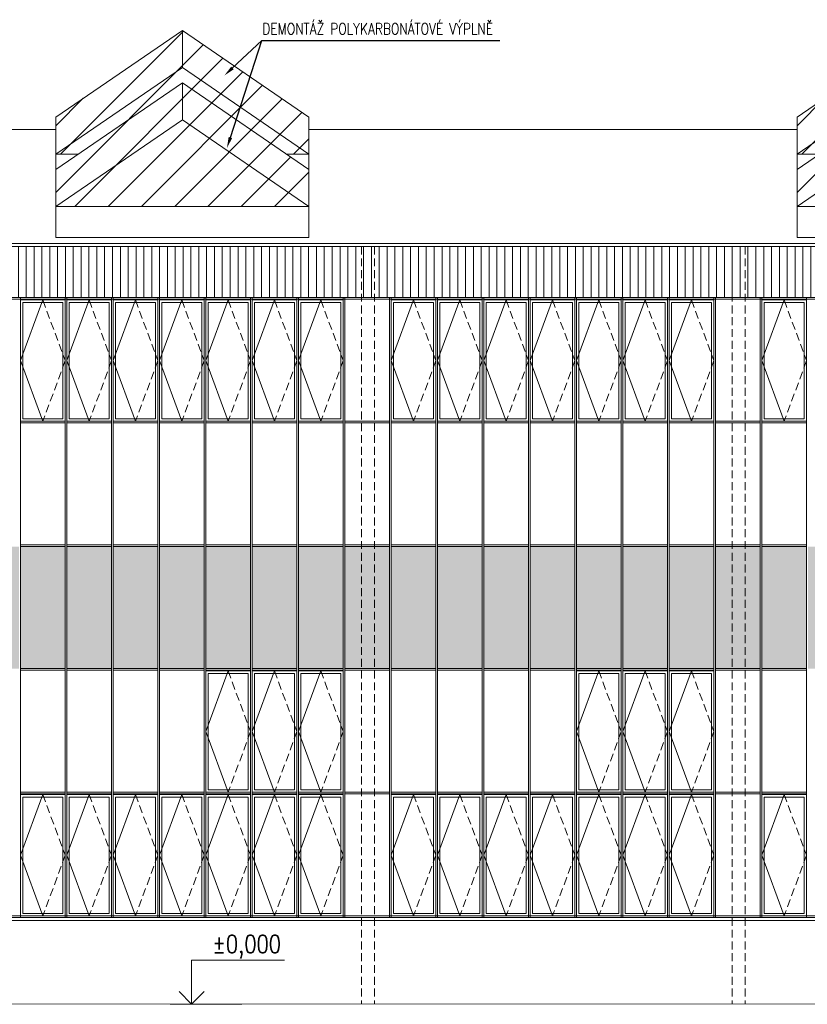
# Model space of a CAD drawing. Header units: millimetres. Extents: x -485339 to 350584, y -2181201 to -313328.
# Tile 100 of 115: x -121517 to -108767, y -547485 to -531559. Entities that reach past the tile are written whole.
import ezdxf
from ezdxf import colors
from ezdxf.entities.mleader import LeaderData, LeaderLine
from ezdxf.enums import TextEntityAlignment as Align
from ezdxf.math import Vec2, Vec3

# ---------------------------------------------------------------- set-up
doc = ezdxf.new("R2010")
doc.units = ezdxf.units.MM
doc.header["$LTSCALE"] = 10
doc.linetypes.add('DASHED', pattern=[19.05, 12.7, -6.35])
doc.linetypes.add('ČÁRKOVANÁ', pattern=[19.05, 12.7, -6.35])
for name, color, linetype, lineweight, true_color in [('BOUR_OBV.PLÁŠT', 7, 'Continuous', 18, 0x4ccd32), ('BOUR_OKNA', 7, 'Continuous', 18, 0x4ccd32), ('BOUR_ŠRAFY', 7, 'Continuous', 18, 0x4ccd32), ('BOURÁNÍ_POPIS', 7, 'Continuous', 18, 0x4ccd32)]:
    doc.layers.add(name, color=color, linetype=linetype, lineweight=lineweight, true_color=true_color)
for name, color, linetype, lineweight in [('St_kóty_výškové', 132, 'Continuous', 18), ('St_otvory_okna', 40, 'Continuous', 18), ('St_sloupy_opláštění_pohled', 25, 'ČÁRKOVANÁ', 18), ('St_čáry_obrys', 5, 'Continuous', 35), ('St_čáry_plné', 250, 'Continuous', 18), ('St_šrafy', 250, 'Continuous', 18)]:
    doc.layers.add(name, color=color, linetype=linetype, lineweight=lineweight)
doc.styles.add('ROMANS', font='romans.shx', dxfattribs={"width": 0.8})
doc.styles.get("Standard").update_dxf_attribs({"font": 'simplex.shx', "width": 0.8})

# ---------------------------------------------------------------- blocks, each defined once
blk = doc.blocks.new('*U109')
at = {"layer": 'St_sloupy_opláštění_pohled'}
for points in [[(-105, 6125), (-105, -6125)], [(105, 6125), (105, -6125)]]:
    blk.add_lwpolyline(points, dxfattribs=at)
blk = doc.blocks.new('*U110')
at = {"layer": 'St_šrafy'}
for p in [(-42000, 0), (-36000, 0)]:
    blk.add_blockref('*U109', p, dxfattribs=at)
blk = doc.blocks.new('*U161')
at = {"layer": 'St_čáry_plné'}
for points in [[(2050, 273), (0, 1674), (-2050, 273)], [(0, 1073), (0, 1674)], [(2050, -328), (0, 1073), (-2050, -328)], [(2050, -573), (0, 828), (-2050, -573)], [(0, 227), (0, 828)], [(-2050, -1674), (-2050, 273)], [(2050, -1174), (0, 227), (-2050, -1174)], [(2050, -1674), (2050, 273)], [(-2050, -328), (-1691, -328)], [(2050, -328), (1691, -328)], [(-2050, -1174), (2050, -1174)], [(-2050, -1674), (2050, -1674)]]:
    blk.add_lwpolyline(points, dxfattribs=at)
blk = doc.blocks.new('*U162')
at = {"layer": 'St_čáry_plné'}
for p in [(12000, 0), (24000, 0)]:
    blk.add_blockref('*U161', p, dxfattribs=at)
blk = doc.blocks.new('*U142')
at = {"color": 0, "linetype": 'ByBlock', "lineweight": -2}
blk.add_line((3, 0), (-7, 0), dxfattribs=at)
for points in [[(0, 0), (0, 6.12), (0, 6.12), (-13, 6.12)], [(1.75, 1.75), (0, 0), (-1.75, 1.75)]]:
    blk.add_lwpolyline(points, dxfattribs=at)
at = {"color": 0, "linetype": 'ByBlock', "lineweight": -2, "style": 'ROMANS', "width": 0.8}
blk.add_attdef('VYSKA', text='', height=2.5, dxfattribs=at).set_placement((-3.45, 9.62), align=Align.TOP_RIGHT)
blk.add_attdef('POPIS_001', text='', height=2.5, dxfattribs=at).set_placement((-12.5, 5.12), align=Align.TOP_LEFT)
blk = doc.blocks.new('G$CE9516F89')
at = {"layer": 'St_otvory_okna', "color": 0}
for points in [[(0, 0), (725, 0), (725, 1962.5), (0, 1962.5)], [(40, 40), (685, 40), (685, 1922.5), (40, 1922.5)]]:
    blk.add_lwpolyline(points, close=True, dxfattribs=at)
blk.add_lwpolyline([(362.5, 1962.5), (0, 981.25), (362.5, 0)], dxfattribs=at)
at = {"layer": 'St_otvory_okna', "color": 0, "linetype": 'ČÁRKOVANÁ'}
blk.add_lwpolyline([(362.5, 1962.5), (725, 981.25), (362.5, 0)], dxfattribs=at)

msp = doc.modelspace()

# ---------------------------------------------------------------- hatches: boundary and pattern name
at = {"layer": 'BOUR_ŠRAFY', "linetype": 'DASHED'}
h = msp.add_hatch(dxfattribs=at)
h.set_pattern_fill('ANSI31', color=256, scale=120)
h.set_pattern_definition([(45, (12000, 0), (-269.40768, 269.40768), [])])
h.paths.add_polyline_path([(-120934.2, -534580.9), (-116834.2, -534580.9), (-116834.2, -533979.8), (-117192.9, -533734.7), (-116834.2, -533734.7), (-116834.2, -533133.5), (-118884.2, -531733.1), (-120934.2, -533133.5), (-120934.2, -533734.7), (-120575.4, -533734.7), (-120934.2, -533979.8)])
h = msp.add_hatch(dxfattribs=at)
h.set_pattern_fill('ANSI31', color=256, scale=120)
h.set_pattern_definition([(45, (24000, 0), (-269.40768, 269.40768), [])])
h.paths.add_polyline_path([(-108934.2, -534580.9), (-104834.2, -534580.9), (-104834.2, -533979.8), (-105192.9, -533734.7), (-104834.2, -533734.7), (-104834.2, -533133.5), (-106884.2, -531733.1), (-108934.2, -533133.5), (-108934.2, -533734.7), (-108575.4, -533734.7), (-108934.2, -533979.8)])
at = {"layer": 'BOUR_ŠRAFY'}
h = msp.add_hatch(dxfattribs=at)
h.set_pattern_fill('ANSI31', color=256, scale=40, angle=45)
h.set_pattern_definition([(90, (0, 160416.98), (-127, 8e-15), [])])
h.paths.add_polyline_path([(-105754.9, -536055.2), (-105029.9, -536055.2), (-105004.9, -536055.2), (-104279.9, -536055.2), (-104254.9, -536055.2), (-103529.9, -536055.2), (-103504.9, -536055.2), (-102779.9, -536055.2), (-102754.9, -536055.2), (-102029.9, -536055.2), (-102004.9, -536055.2), (-101279.9, -536055.2), (-101254.9, -536055.2), (-100529.9, -536055.2), (-100504.9, -536055.2), (-99779.9, -536055.2), (-99754.9, -536055.2), (-99029.9, -536055.2), (-99004.9, -536055.2), (-98279.9, -536055.2), (-98254.9, -536055.2), (-97529.9, -536055.2), (-97504.9, -536055.2), (-96779.9, -536055.2), (-96754.9, -536055.2), (-96029.9, -536055.2), (-96004.9, -536055.2), (-95279.9, -536055.2), (-95254.9, -536055.2), (-94529.9, -536055.2), (-94504.9, -536055.2), (-93779.9, -536055.2), (-93754.9, -536055.2), (-93029.9, -536055.2), (-93004.9, -536055.2), (-92279.9, -536055.2), (-92254.9, -536055.2), (-91529.9, -536055.2), (-91504.9, -536055.2), (-90779.9, -536055.2), (-90754.9, -536055.2), (-90029.9, -536055.2), (-90004.9, -536055.2), (-89279.9, -536055.2), (-89254.9, -536055.2), (-88529.9, -536055.2), (-88504.9, -536055.2), (-87779.9, -536055.2), (-87754.9, -536055.2), (-87029.9, -536055.2), (-87004.9, -536055.2), (-86279.9, -536055.2), (-86254.9, -536055.2), (-85529.9, -536055.2), (-85504.9, -536055.2), (-84779.9, -536055.2), (-84754.9, -536055.2), (-84029.9, -536055.2), (-84004.9, -536055.2), (-83279.9, -536055.2), (-83254.9, -536055.2), (-82529.9, -536055.2), (-82504.9, -536055.2), (-81779.9, -536055.2), (-81754.9, -536055.2), (-81029.9, -536055.2), (-81004.9, -536055.2), (-80279.9, -536055.2), (-80254.9, -536055.2), (-79529.9, -536055.2), (-79504.9, -536055.2), (-78779.9, -536055.2), (-78754.9, -536055.2), (-78029.9, -536055.2), (-78004.9, -536055.2), (-77279.9, -536055.2), (-77254.9, -536055.2), (-76529.9, -536055.2), (-76504.9, -536055.2), (-75779.9, -536055.2), (-75754.9, -536055.2), (-75029.9, -536055.2), (-75004.9, -536055.2), (-74279.9, -536055.2), (-74254.9, -536055.2), (-73529.9, -536055.2), (-73504.9, -536055.2), (-72779.9, -536055.2), (-72754.9, -536055.2), (-72029.9, -536055.2), (-72004.9, -536055.2), (-71279.9, -536055.2), (-71254.9, -536055.2), (-70529.9, -536055.2), (-70504.9, -536055.2), (-70504.9, -535230.1), (-140279.9, -535230.1), (-140279.9, -536055.2), (-140254.9, -536055.2), (-139529.9, -536055.2), (-139504.9, -536055.2), (-138779.9, -536055.2), (-138754.9, -536055.2), (-138029.9, -536055.2), (-138004.9, -536055.2), (-137279.9, -536055.2), (-137254.9, -536055.2), (-136529.9, -536055.2), (-136504.9, -536055.2), (-135779.9, -536055.2), (-135754.9, -536055.2), (-135029.9, -536055.2), (-135004.9, -536055.2), (-134279.9, -536055.2), (-134254.9, -536055.2), (-133529.9, -536055.2), (-133504.9, -536055.2), (-132779.9, -536055.2), (-132754.9, -536055.2), (-132029.9, -536055.2), (-132004.9, -536055.2), (-131279.9, -536055.2), (-131254.9, -536055.2), (-130529.9, -536055.2), (-130504.9, -536055.2), (-129779.9, -536055.2), (-129754.9, -536055.2), (-129029.9, -536055.2), (-129004.9, -536055.2), (-128279.9, -536055.2), (-128254.9, -536055.2), (-127529.9, -536055.2), (-127504.9, -536055.2), (-126779.9, -536055.2), (-126754.9, -536055.2), (-126029.9, -536055.2), (-126004.9, -536055.2), (-125279.9, -536055.2), (-125254.9, -536055.2), (-124529.9, -536055.2), (-124504.9, -536055.2), (-123779.9, -536055.2), (-123754.9, -536055.2), (-123029.9, -536055.2), (-123004.9, -536055.2), (-122279.9, -536055.2), (-122254.9, -536055.2), (-121529.9, -536055.2), (-121504.9, -536055.2), (-120779.9, -536055.2), (-120754.9, -536055.2), (-120029.9, -536055.2), (-120004.9, -536055.2), (-119279.9, -536055.2), (-119254.9, -536055.2), (-118529.9, -536055.2), (-118504.9, -536055.2), (-117779.9, -536055.2), (-117754.9, -536055.2), (-117029.9, -536055.2), (-117004.9, -536055.2), (-116279.9, -536055.2), (-116254.9, -536055.2), (-115529.9, -536055.2), (-115504.9, -536055.2), (-114779.9, -536055.2), (-114754.9, -536055.2), (-114029.9, -536055.2), (-114004.9, -536055.2), (-113279.9, -536055.2), (-113254.9, -536055.2), (-112529.9, -536055.2), (-112504.9, -536055.2), (-111779.9, -536055.2), (-111754.9, -536055.2), (-111029.9, -536055.2), (-111004.9, -536055.2), (-110279.9, -536055.2), (-110254.9, -536055.2), (-109529.9, -536055.2), (-109504.9, -536055.2), (-108779.9, -536055.2), (-108754.9, -536055.2), (-108029.9, -536055.2), (-108004.9, -536055.2), (-107279.9, -536055.2), (-107254.9, -536055.2), (-106529.9, -536055.2), (-106504.9, -536055.2), (-105779.9, -536055.2)])
at = {"layer": 'St_otvory_okna'}
h = msp.add_hatch(color=254, dxfattribs=at)
h.dxf.hatch_style = 1
h.paths.add_polyline_path([(-139504.9, -542055.2), (-138779.9, -542055.2), (-138779.9, -540080.2), (-139504.9, -540080.2)])
h.paths.add_polyline_path([(-138029.9, -540080.2), (-138754.9, -540080.2), (-138754.9, -542055.2), (-138029.9, -542055.2)])
h.paths.add_polyline_path([(-137279.9, -540080.2), (-138004.9, -540080.2), (-138004.9, -542055.2), (-137279.9, -542055.2)])
h.paths.add_polyline_path([(-136529.9, -540080.2), (-137254.9, -540080.2), (-137254.9, -542055.2), (-136529.9, -542055.2)])
h.paths.add_polyline_path([(-136504.9, -542055.2), (-135779.9, -542055.2), (-135779.9, -540080.2), (-136504.9, -540080.2)])
h.paths.add_polyline_path([(-135754.9, -542055.2), (-135029.9, -542055.2), (-135029.9, -540080.2), (-135754.9, -540080.2)])
h.paths.add_polyline_path([(-135004.9, -542055.2), (-134279.9, -542055.2), (-134279.9, -540080.2), (-135004.9, -540080.2)])
h.paths.add_polyline_path([(-134254.9, -542055.2), (-133529.9, -542055.2), (-133529.9, -540080.2), (-134254.9, -540080.2)])
h.paths.add_polyline_path([(-132779.9, -540080.2), (-133504.9, -540080.2), (-133504.9, -542055.2), (-132779.9, -542055.2)])
h.paths.add_polyline_path([(-132754.9, -542055.2), (-132029.9, -542055.2), (-132029.9, -540080.2), (-132754.9, -540080.2)])
h.paths.add_polyline_path([(-132004.9, -542055.2), (-131279.9, -542055.2), (-131279.9, -540080.2), (-132004.9, -540080.2)])
h.paths.add_polyline_path([(-131254.9, -542055.2), (-130529.9, -542055.2), (-130529.9, -540080.2), (-131254.9, -540080.2)])
h.paths.add_polyline_path([(-130504.9, -542055.2), (-129779.9, -542055.2), (-129779.9, -540080.2), (-130504.9, -540080.2)])
h.paths.add_polyline_path([(-129754.9, -542055.2), (-129029.9, -542055.2), (-129029.9, -540080.2), (-129754.9, -540080.2)])
h.paths.add_polyline_path([(-129004.9, -542055.2), (-128279.9, -542055.2), (-128279.9, -540080.2), (-129004.9, -540080.2)])
h.paths.add_polyline_path([(-128254.9, -542055.2), (-127529.9, -542055.2), (-127529.9, -540080.2), (-128254.9, -540080.2)])
h.paths.add_polyline_path([(-127504.9, -542055.2), (-126779.9, -542055.2), (-126779.9, -540080.2), (-127504.9, -540080.2)])
h.paths.add_polyline_path([(-126754.9, -542055.2), (-126029.9, -542055.2), (-126029.9, -540080.2), (-126754.9, -540080.2)])
h.paths.add_polyline_path([(-126004.9, -542055.2), (-125279.9, -542055.2), (-125279.9, -540080.2), (-126004.9, -540080.2)])
h.paths.add_polyline_path([(-125254.9, -542055.2), (-124529.9, -542055.2), (-124529.9, -540080.2), (-125254.9, -540080.2)])
h.paths.add_polyline_path([(-124504.9, -542055.2), (-123779.9, -542055.2), (-123779.9, -540080.2), (-124504.9, -540080.2)])
h.paths.add_polyline_path([(-123754.9, -542055.2), (-123029.9, -542055.2), (-123029.9, -540080.2), (-123754.9, -540080.2)])
h.paths.add_polyline_path([(-123004.9, -542055.2), (-122279.9, -542055.2), (-122279.9, -540080.2), (-123004.9, -540080.2)])
h.paths.add_polyline_path([(-122254.9, -542055.2), (-121529.9, -542055.2), (-121529.9, -540080.2), (-122254.9, -540080.2)])
h.paths.add_polyline_path([(-121504.9, -542055.2), (-120779.9, -542055.2), (-120779.9, -540080.2), (-121504.9, -540080.2)])
h.paths.add_polyline_path([(-120754.9, -542055.2), (-120029.9, -542055.2), (-120029.9, -540080.2), (-120754.9, -540080.2)])
h.paths.add_polyline_path([(-120004.9, -542055.2), (-119279.9, -542055.2), (-119279.9, -540080.2), (-120004.9, -540080.2)])
h.paths.add_polyline_path([(-119254.9, -542055.2), (-118529.9, -542055.2), (-118529.9, -540080.2), (-119254.9, -540080.2)])
h.paths.add_polyline_path([(-118504.9, -542055.2), (-117779.9, -542055.2), (-117779.9, -540080.2), (-118504.9, -540080.2)])
h.paths.add_polyline_path([(-117754.9, -542055.2), (-117029.9, -542055.2), (-117029.9, -540080.2), (-117754.9, -540080.2)])
h.paths.add_polyline_path([(-116254.9, -542055.2), (-115529.9, -542055.2), (-115529.9, -540080.2), (-116254.9, -540080.2)])
h.paths.add_polyline_path([(-117004.9, -542055.2), (-116279.9, -542055.2), (-116279.9, -540080.2), (-117004.9, -540080.2)])
h.paths.add_polyline_path([(-115504.9, -542055.2), (-114779.9, -542055.2), (-114779.9, -540080.2), (-115504.9, -540080.2)])
h.paths.add_polyline_path([(-114754.9, -542055.2), (-114029.9, -542055.2), (-114029.9, -540080.2), (-114754.9, -540080.2)])
h.paths.add_polyline_path([(-114004.9, -542055.2), (-113279.9, -542055.2), (-113279.9, -540080.2), (-114004.9, -540080.2)])
h.paths.add_polyline_path([(-113254.9, -542055.2), (-112529.9, -542055.2), (-112529.9, -540080.2), (-113254.9, -540080.2)])
h.paths.add_polyline_path([(-112504.9, -542055.2), (-111779.9, -542055.2), (-111779.9, -540080.2), (-112504.9, -540080.2)])
h.paths.add_polyline_path([(-111754.9, -542055.2), (-111029.9, -542055.2), (-111029.9, -540080.2), (-111754.9, -540080.2)])
h.paths.add_polyline_path([(-111004.9, -542055.2), (-110279.9, -542055.2), (-110279.9, -540080.2), (-111004.9, -540080.2)])
h.paths.add_polyline_path([(-110254.9, -542055.2), (-109529.9, -542055.2), (-109529.9, -540080.2), (-110254.9, -540080.2)])
h.paths.add_polyline_path([(-109504.9, -542055.2), (-108779.9, -542055.2), (-108779.9, -540080.2), (-109504.9, -540080.2)])
h.paths.add_polyline_path([(-108754.9, -542055.2), (-108029.9, -542055.2), (-108029.9, -540080.2), (-108754.9, -540080.2)])
h.paths.add_polyline_path([(-108004.9, -542055.2), (-107279.9, -542055.2), (-107279.9, -540080.2), (-108004.9, -540080.2)])
h.paths.add_polyline_path([(-107254.9, -542055.2), (-106529.9, -542055.2), (-106529.9, -540080.2), (-107254.9, -540080.2)])
h.paths.add_polyline_path([(-106504.9, -542055.2), (-105779.9, -542055.2), (-105779.9, -540080.2), (-106504.9, -540080.2)])
h.paths.add_polyline_path([(-105754.9, -542055.2), (-105029.9, -542055.2), (-105029.9, -540080.2), (-105754.9, -540080.2)])
h.paths.add_polyline_path([(-105004.9, -542055.2), (-104279.9, -542055.2), (-104279.9, -540080.2), (-105004.9, -540080.2)])
h.paths.add_polyline_path([(-104254.9, -542055.2), (-103529.9, -542055.2), (-103529.9, -540080.2), (-104254.9, -540080.2)])
h.paths.add_polyline_path([(-103504.9, -542055.2), (-102779.9, -542055.2), (-102779.9, -540080.2), (-103504.9, -540080.2)])
h.paths.add_polyline_path([(-102754.9, -542055.2), (-102029.9, -542055.2), (-102029.9, -540080.2), (-102754.9, -540080.2)])
h.paths.add_polyline_path([(-102004.9, -542055.2), (-101279.9, -542055.2), (-101279.9, -540080.2), (-102004.9, -540080.2)])
h.paths.add_polyline_path([(-101254.9, -542055.2), (-100529.9, -542055.2), (-100529.9, -540080.2), (-101254.9, -540080.2)])
h.paths.add_polyline_path([(-100504.9, -542055.2), (-99779.9, -542055.2), (-99779.9, -540080.2), (-100504.9, -540080.2)])
h.paths.add_polyline_path([(-99754.9, -542055.2), (-99029.9, -542055.2), (-99029.9, -540080.2), (-99754.9, -540080.2)])
h.paths.add_polyline_path([(-99004.9, -542055.2), (-98279.9, -542055.2), (-98279.9, -540080.2), (-99004.9, -540080.2)])
h.paths.add_polyline_path([(-98254.9, -542055.2), (-97529.9, -542055.2), (-97529.9, -540080.2), (-98254.9, -540080.2)])
h.paths.add_polyline_path([(-97504.9, -542055.2), (-96779.9, -542055.2), (-96779.9, -540080.2), (-97504.9, -540080.2)])
h.paths.add_polyline_path([(-96754.9, -542055.2), (-96029.9, -542055.2), (-96029.9, -540080.2), (-96754.9, -540080.2)])
h.paths.add_polyline_path([(-96004.9, -542055.2), (-95279.9, -542055.2), (-95279.9, -540080.2), (-96004.9, -540080.2)])
h.paths.add_polyline_path([(-95254.9, -542055.2), (-94529.9, -542055.2), (-94529.9, -540080.2), (-95254.9, -540080.2)])
h.paths.add_polyline_path([(-94504.9, -542055.2), (-93779.9, -542055.2), (-93779.9, -540080.2), (-94504.9, -540080.2)])
h.paths.add_polyline_path([(-93754.9, -542055.2), (-93029.9, -542055.2), (-93029.9, -540080.2), (-93754.9, -540080.2)])
h.paths.add_polyline_path([(-93004.9, -542055.2), (-92279.9, -542055.2), (-92279.9, -540080.2), (-93004.9, -540080.2)])
h.paths.add_polyline_path([(-92254.9, -542055.2), (-91529.9, -542055.2), (-91529.9, -540080.2), (-92254.9, -540080.2)])
h.paths.add_polyline_path([(-91504.9, -542055.2), (-90779.9, -542055.2), (-90779.9, -540080.2), (-91504.9, -540080.2)])
h.paths.add_polyline_path([(-90754.9, -542055.2), (-90029.9, -542055.2), (-90029.9, -540080.2), (-90754.9, -540080.2)])
h.paths.add_polyline_path([(-90004.9, -542055.2), (-89279.9, -542055.2), (-89279.9, -540080.2), (-90004.9, -540080.2)])
h.paths.add_polyline_path([(-89254.9, -542055.2), (-88529.9, -542055.2), (-88529.9, -540080.2), (-89254.9, -540080.2)])
h.paths.add_polyline_path([(-88504.9, -542055.2), (-87779.9, -542055.2), (-87779.9, -540080.2), (-88504.9, -540080.2)])
h.paths.add_polyline_path([(-87754.9, -542055.2), (-87029.9, -542055.2), (-87029.9, -540080.2), (-87754.9, -540080.2)])
h.paths.add_polyline_path([(-87004.9, -542055.2), (-86279.9, -542055.2), (-86279.9, -540080.2), (-87004.9, -540080.2)])
h.paths.add_polyline_path([(-86254.9, -542055.2), (-85529.9, -542055.2), (-85529.9, -540080.2), (-86254.9, -540080.2)])
h.paths.add_polyline_path([(-85504.9, -542055.2), (-84779.9, -542055.2), (-84779.9, -540080.2), (-85504.9, -540080.2)])
h.paths.add_polyline_path([(-84754.9, -542055.2), (-84029.9, -542055.2), (-84029.9, -540080.2), (-84754.9, -540080.2)])
h.paths.add_polyline_path([(-84004.9, -542055.2), (-83279.9, -542055.2), (-83279.9, -540080.2), (-84004.9, -540080.2)])
h.paths.add_polyline_path([(-83254.9, -542055.2), (-82529.9, -542055.2), (-82529.9, -540080.2), (-83254.9, -540080.2)])
h.paths.add_polyline_path([(-82504.9, -542055.2), (-81779.9, -542055.2), (-81779.9, -540080.2), (-82504.9, -540080.2)])
h.paths.add_polyline_path([(-81754.9, -542055.2), (-81029.9, -542055.2), (-81029.9, -540080.2), (-81754.9, -540080.2)])
h.paths.add_polyline_path([(-81004.9, -542055.2), (-80279.9, -542055.2), (-80279.9, -540080.2), (-81004.9, -540080.2)])
h.paths.add_polyline_path([(-80254.9, -542055.2), (-79529.9, -542055.2), (-79529.9, -540080.2), (-80254.9, -540080.2)])
h.paths.add_polyline_path([(-79504.9, -542055.2), (-78779.9, -542055.2), (-78779.9, -540080.2), (-79504.9, -540080.2)])
h.paths.add_polyline_path([(-78754.9, -542055.2), (-78029.9, -542055.2), (-78029.9, -540080.2), (-78754.9, -540080.2)])
h.paths.add_polyline_path([(-78004.9, -542055.2), (-77279.9, -542055.2), (-77279.9, -540080.2), (-78004.9, -540080.2)])
h.paths.add_polyline_path([(-77254.9, -542055.2), (-76529.9, -542055.2), (-76529.9, -540080.2), (-77254.9, -540080.2)])
h.paths.add_polyline_path([(-76504.9, -542055.2), (-75779.9, -542055.2), (-75779.9, -540080.2), (-76504.9, -540080.2)])
h.paths.add_polyline_path([(-75754.9, -542055.2), (-75029.9, -542055.2), (-75029.9, -540080.2), (-75754.9, -540080.2)])
h.paths.add_polyline_path([(-75004.9, -542055.2), (-74279.9, -542055.2), (-74279.9, -540080.2), (-75004.9, -540080.2)])
h.paths.add_polyline_path([(-74254.9, -542055.2), (-73529.9, -542055.2), (-73529.9, -540080.2), (-74254.9, -540080.2)])
h.paths.add_polyline_path([(-72779.9, -540080.2), (-73504.9, -540080.2), (-73504.9, -542055.2), (-72779.9, -542055.2)])
h.paths.add_polyline_path([(-72029.9, -540080.2), (-72754.9, -540080.2), (-72754.9, -542055.2), (-72029.9, -542055.2)])
h.paths.add_polyline_path([(-71279.9, -540080.2), (-72004.9, -540080.2), (-72004.9, -542055.2), (-71279.9, -542055.2)])
h.paths.add_polyline_path([(-70529.9, -540080.2), (-71254.9, -540080.2), (-71254.9, -542055.2), (-70529.9, -542055.2)])

# ---------------------------------------------------------------- linework, layer by layer
at = {"layer": 'BOUR_OBV.PLÁŠT'}
for p, q in [((-140279.9, -536055.2), (-70504.9, -536055.2)), ((-140254.9, -536080.2), (-70529.9, -536080.2)), ((-121504.9, -540080.2), (-121504.9, -542055.2)), ((-120779.9, -540080.2), (-121504.9, -540080.2)), ((-120779.9, -542055.2), (-120779.9, -540080.2)), ((-120754.9, -540080.2), (-120754.9, -542055.2)), ((-120029.9, -540080.2), (-120754.9, -540080.2)), ((-120029.9, -542055.2), (-120029.9, -540080.2)), ((-120004.9, -540080.2), (-120004.9, -542055.2)), ((-119279.9, -540080.2), (-120004.9, -540080.2)), ((-119279.9, -542055.2), (-119279.9, -540080.2)), ((-119254.9, -540080.2), (-119254.9, -542055.2)), ((-118529.9, -540080.2), (-119254.9, -540080.2)), ((-118529.9, -542055.2), (-118529.9, -540080.2)), ((-118504.9, -540080.2), (-118504.9, -542055.2)), ((-117779.9, -540080.2), (-118504.9, -540080.2)), ((-117779.9, -542055.2), (-117779.9, -540080.2)), ((-117754.9, -540080.2), (-117754.9, -542055.2)), ((-117029.9, -540080.2), (-117754.9, -540080.2)), ((-117029.9, -542055.2), (-117029.9, -540080.2)), ((-117004.9, -540080.2), (-117004.9, -542055.2)), ((-116279.9, -540080.2), (-117004.9, -540080.2)), ((-116279.9, -542055.2), (-116279.9, -540080.2)), ((-116254.9, -540080.2), (-116254.9, -542055.2)), ((-115529.9, -540080.2), (-116254.9, -540080.2)), ((-115529.9, -542055.2), (-115529.9, -540080.2)), ((-115504.9, -540080.2), (-115504.9, -542055.2)), ((-114779.9, -540080.2), (-115504.9, -540080.2)), ((-114779.9, -542055.2), (-114779.9, -540080.2)), ((-114754.9, -540080.2), (-114754.9, -542055.2)), ((-114029.9, -540080.2), (-114754.9, -540080.2)), ((-114029.9, -542055.2), (-114029.9, -540080.2)), ((-114004.9, -540080.2), (-114004.9, -542055.2)), ((-113279.9, -540080.2), (-114004.9, -540080.2)), ((-113279.9, -542055.2), (-113279.9, -540080.2)), ((-113254.9, -540080.2), (-113254.9, -542055.2)), ((-112529.9, -540080.2), (-113254.9, -540080.2)), ((-112529.9, -542055.2), (-112529.9, -540080.2)), ((-112504.9, -540080.2), (-112504.9, -542055.2)), ((-111779.9, -540080.2), (-112504.9, -540080.2)), ((-111779.9, -542055.2), (-111779.9, -540080.2)), ((-111754.9, -540080.2), (-111754.9, -542055.2)), ((-111029.9, -540080.2), (-111754.9, -540080.2)), ((-111029.9, -542055.2), (-111029.9, -540080.2)), ((-111004.9, -540080.2), (-111004.9, -542055.2)), ((-110279.9, -540080.2), (-111004.9, -540080.2)), ((-110279.9, -542055.2), (-110279.9, -540080.2)), ((-110254.9, -540080.2), (-110254.9, -542055.2)), ((-109529.9, -540080.2), (-110254.9, -540080.2)), ((-109529.9, -542055.2), (-109529.9, -540080.2)), ((-109504.9, -540080.2), (-109504.9, -542055.2)), ((-108779.9, -540080.2), (-109504.9, -540080.2)), ((-108779.9, -542055.2), (-108779.9, -540080.2)), ((-121504.9, -542055.2), (-120779.9, -542055.2)), ((-120754.9, -542055.2), (-120029.9, -542055.2)), ((-120004.9, -542055.2), (-119279.9, -542055.2)), ((-119254.9, -542055.2), (-118529.9, -542055.2)), ((-118504.9, -542055.2), (-117779.9, -542055.2)), ((-117754.9, -542055.2), (-117029.9, -542055.2)), ((-117004.9, -542055.2), (-116279.9, -542055.2)), ((-116254.9, -542055.2), (-115529.9, -542055.2)), ((-115504.9, -542055.2), (-114779.9, -542055.2)), ((-114754.9, -542055.2), (-114029.9, -542055.2)), ((-114004.9, -542055.2), (-113279.9, -542055.2)), ((-113254.9, -542055.2), (-112529.9, -542055.2)), ((-112504.9, -542055.2), (-111779.9, -542055.2)), ((-111754.9, -542055.2), (-111029.9, -542055.2)), ((-111004.9, -542055.2), (-110279.9, -542055.2)), ((-110254.9, -542055.2), (-109529.9, -542055.2)), ((-109504.9, -542055.2), (-108779.9, -542055.2)), ((-70504.9, -546080.2), (-140279.9, -546080.2)), ((-70529.9, -546055.2), (-140254.9, -546055.2))]:
    msp.add_line(p, q, dxfattribs=at)
for points in [[(-121504.9, -536055.2), (-120779.9, -536055.2)], [(-121504.9, -546080.2), (-121504.9, -536055.2)], [(-120779.9, -546080.2), (-120779.9, -536055.2)], [(-120754.9, -536055.2), (-120029.9, -536055.2)], [(-120754.9, -546080.2), (-120754.9, -536055.2)], [(-120029.9, -546080.2), (-120029.9, -536055.2)], [(-120004.9, -536055.2), (-119279.9, -536055.2)], [(-120004.9, -546080.2), (-120004.9, -536055.2)], [(-119279.9, -546080.2), (-119279.9, -536055.2)], [(-119254.9, -536055.2), (-118529.9, -536055.2)], [(-119254.9, -546080.2), (-119254.9, -536055.2)], [(-118529.9, -546080.2), (-118529.9, -536055.2)], [(-118504.9, -536055.2), (-117779.9, -536055.2)], [(-118504.9, -546080.2), (-118504.9, -536055.2)], [(-117779.9, -546080.2), (-117779.9, -536055.2)], [(-117754.9, -536055.2), (-117029.9, -536055.2)], [(-117754.9, -546080.2), (-117754.9, -536055.2)], [(-117029.9, -546080.2), (-117029.9, -536055.2)], [(-117004.9, -536055.2), (-116279.9, -536055.2)], [(-117004.9, -546080.2), (-117004.9, -536055.2)], [(-116279.9, -546080.2), (-116279.9, -536055.2)], [(-116254.9, -536055.2), (-115529.9, -536055.2)], [(-116254.9, -546080.2), (-116254.9, -536055.2)], [(-115529.9, -546080.2), (-115529.9, -536055.2)], [(-115504.9, -536055.2), (-114779.9, -536055.2)], [(-115504.9, -546080.2), (-115504.9, -536055.2)], [(-114779.9, -546080.2), (-114779.9, -536055.2)], [(-114754.9, -536055.2), (-114029.9, -536055.2)], [(-114754.9, -546080.2), (-114754.9, -536055.2)], [(-114029.9, -546080.2), (-114029.9, -536055.2)], [(-114004.9, -536055.2), (-113279.9, -536055.2)], [(-114004.9, -546080.2), (-114004.9, -536055.2)], [(-113279.9, -546080.2), (-113279.9, -536055.2)], [(-113254.9, -536055.2), (-112529.9, -536055.2)], [(-113254.9, -546080.2), (-113254.9, -536055.2)], [(-112529.9, -546080.2), (-112529.9, -536055.2)], [(-112504.9, -536055.2), (-111779.9, -536055.2)], [(-112504.9, -546080.2), (-112504.9, -536055.2)], [(-111779.9, -546080.2), (-111779.9, -536055.2)], [(-111754.9, -536055.2), (-111029.9, -536055.2)], [(-111754.9, -546080.2), (-111754.9, -536055.2)], [(-111029.9, -546080.2), (-111029.9, -536055.2)], [(-111004.9, -536055.2), (-110279.9, -536055.2)], [(-111004.9, -546080.2), (-111004.9, -536055.2)], [(-110279.9, -546080.2), (-110279.9, -536055.2)], [(-110254.9, -536055.2), (-109529.9, -536055.2)], [(-110254.9, -546080.2), (-110254.9, -536055.2)], [(-109529.9, -546080.2), (-109529.9, -536055.2)], [(-109504.9, -536055.2), (-108779.9, -536055.2)], [(-109504.9, -546080.2), (-109504.9, -536055.2)], [(-108779.9, -546080.2), (-108779.9, -536055.2)], [(-121504.9, -536080.2), (-120779.9, -536080.2)], [(-120754.9, -536080.2), (-120029.9, -536080.2)], [(-120004.9, -536080.2), (-119279.9, -536080.2)], [(-119254.9, -536080.2), (-118529.9, -536080.2)], [(-118504.9, -536080.2), (-117779.9, -536080.2)], [(-117754.9, -536080.2), (-117029.9, -536080.2)], [(-117004.9, -536080.2), (-116279.9, -536080.2)], [(-116254.9, -536080.2), (-115529.9, -536080.2)], [(-115504.9, -536080.2), (-114779.9, -536080.2)], [(-114754.9, -536080.2), (-114029.9, -536080.2)], [(-114004.9, -536080.2), (-113279.9, -536080.2)], [(-113254.9, -536080.2), (-112529.9, -536080.2)], [(-112504.9, -536080.2), (-111779.9, -536080.2)], [(-111754.9, -536080.2), (-111029.9, -536080.2)], [(-111004.9, -536080.2), (-110279.9, -536080.2)], [(-110254.9, -536080.2), (-109529.9, -536080.2)], [(-109504.9, -536080.2), (-108779.9, -536080.2)], [(-121504.9, -538055.2), (-120779.9, -538055.2)], [(-121504.9, -538080.2), (-120779.9, -538080.2)], [(-120754.9, -538055.2), (-120029.9, -538055.2)], [(-120754.9, -538080.2), (-120029.9, -538080.2)], [(-120004.9, -538055.2), (-119279.9, -538055.2)], [(-120004.9, -538080.2), (-119279.9, -538080.2)], [(-119254.9, -538055.2), (-118529.9, -538055.2)], [(-119254.9, -538080.2), (-118529.9, -538080.2)], [(-118504.9, -538055.2), (-117779.9, -538055.2)], [(-118504.9, -538080.2), (-117779.9, -538080.2)], [(-117754.9, -538055.2), (-117029.9, -538055.2)], [(-117754.9, -538080.2), (-117029.9, -538080.2)], [(-117004.9, -538055.2), (-116279.9, -538055.2)], [(-117004.9, -538080.2), (-116279.9, -538080.2)], [(-116254.9, -538055.2), (-115529.9, -538055.2)], [(-116254.9, -538080.2), (-115529.9, -538080.2)], [(-115504.9, -538055.2), (-114779.9, -538055.2)], [(-115504.9, -538080.2), (-114779.9, -538080.2)], [(-114754.9, -538055.2), (-114029.9, -538055.2)], [(-114754.9, -538080.2), (-114029.9, -538080.2)], [(-114004.9, -538055.2), (-113279.9, -538055.2)], [(-114004.9, -538080.2), (-113279.9, -538080.2)], [(-113254.9, -538055.2), (-112529.9, -538055.2)], [(-113254.9, -538080.2), (-112529.9, -538080.2)], [(-112504.9, -538055.2), (-111779.9, -538055.2)], [(-112504.9, -538080.2), (-111779.9, -538080.2)], [(-111754.9, -538055.2), (-111029.9, -538055.2)], [(-111754.9, -538080.2), (-111029.9, -538080.2)], [(-111004.9, -538055.2), (-110279.9, -538055.2)], [(-111004.9, -538080.2), (-110279.9, -538080.2)], [(-110254.9, -538055.2), (-109529.9, -538055.2)], [(-110254.9, -538080.2), (-109529.9, -538080.2)], [(-109504.9, -538055.2), (-108779.9, -538055.2)], [(-109504.9, -538080.2), (-108779.9, -538080.2)], [(-121504.9, -540055.2), (-120779.9, -540055.2)], [(-121504.9, -540080.2), (-120779.9, -540080.2)], [(-120754.9, -540055.2), (-120029.9, -540055.2)], [(-120754.9, -540080.2), (-120029.9, -540080.2)], [(-120004.9, -540055.2), (-119279.9, -540055.2)], [(-120004.9, -540080.2), (-119279.9, -540080.2)], [(-119254.9, -540055.2), (-118529.9, -540055.2)], [(-119254.9, -540080.2), (-118529.9, -540080.2)], [(-118504.9, -540055.2), (-117779.9, -540055.2)], [(-118504.9, -540080.2), (-117779.9, -540080.2)], [(-117754.9, -540055.2), (-117029.9, -540055.2)], [(-117754.9, -540080.2), (-117029.9, -540080.2)], [(-117004.9, -540055.2), (-116279.9, -540055.2)], [(-117004.9, -540080.2), (-116279.9, -540080.2)], [(-116254.9, -540055.2), (-115529.9, -540055.2)], [(-116254.9, -540080.2), (-115529.9, -540080.2)], [(-115504.9, -540055.2), (-114779.9, -540055.2)], [(-115504.9, -540080.2), (-114779.9, -540080.2)], [(-114754.9, -540055.2), (-114029.9, -540055.2)], [(-114754.9, -540080.2), (-114029.9, -540080.2)], [(-114004.9, -540055.2), (-113279.9, -540055.2)], [(-114004.9, -540080.2), (-113279.9, -540080.2)], [(-113254.9, -540055.2), (-112529.9, -540055.2)], [(-113254.9, -540080.2), (-112529.9, -540080.2)], [(-112504.9, -540055.2), (-111779.9, -540055.2)], [(-112504.9, -540080.2), (-111779.9, -540080.2)], [(-111754.9, -540055.2), (-111029.9, -540055.2)], [(-111754.9, -540080.2), (-111029.9, -540080.2)], [(-111004.9, -540055.2), (-110279.9, -540055.2)], [(-111004.9, -540080.2), (-110279.9, -540080.2)], [(-110254.9, -540055.2), (-109529.9, -540055.2)], [(-110254.9, -540080.2), (-109529.9, -540080.2)], [(-109504.9, -540055.2), (-108779.9, -540055.2)], [(-109504.9, -540080.2), (-108779.9, -540080.2)], [(-121504.9, -542055.2), (-120779.9, -542055.2)], [(-121504.9, -542080.2), (-120779.9, -542080.2)], [(-120754.9, -542055.2), (-120029.9, -542055.2)], [(-120754.9, -542080.2), (-120029.9, -542080.2)], [(-120004.9, -542055.2), (-119279.9, -542055.2)], [(-120004.9, -542080.2), (-119279.9, -542080.2)], [(-119254.9, -542055.2), (-118529.9, -542055.2)], [(-119254.9, -542080.2), (-118529.9, -542080.2)], [(-118504.9, -542055.2), (-117779.9, -542055.2)], [(-118504.9, -542080.2), (-117779.9, -542080.2)], [(-117754.9, -542055.2), (-117029.9, -542055.2)], [(-117754.9, -542080.2), (-117029.9, -542080.2)], [(-117004.9, -542055.2), (-116279.9, -542055.2)], [(-117004.9, -542080.2), (-116279.9, -542080.2)], [(-116254.9, -542055.2), (-115529.9, -542055.2)], [(-116254.9, -542080.2), (-115529.9, -542080.2)], [(-115504.9, -542055.2), (-114779.9, -542055.2)], [(-115504.9, -542080.2), (-114779.9, -542080.2)], [(-114754.9, -542055.2), (-114029.9, -542055.2)], [(-114754.9, -542080.2), (-114029.9, -542080.2)], [(-114004.9, -542055.2), (-113279.9, -542055.2)], [(-114004.9, -542080.2), (-113279.9, -542080.2)], [(-113254.9, -542055.2), (-112529.9, -542055.2)], [(-113254.9, -542080.2), (-112529.9, -542080.2)], [(-112504.9, -542055.2), (-111779.9, -542055.2)], [(-112504.9, -542080.2), (-111779.9, -542080.2)], [(-111754.9, -542055.2), (-111029.9, -542055.2)], [(-111754.9, -542080.2), (-111029.9, -542080.2)], [(-111004.9, -542055.2), (-110279.9, -542055.2)], [(-111004.9, -542080.2), (-110279.9, -542080.2)], [(-110254.9, -542055.2), (-109529.9, -542055.2)], [(-110254.9, -542080.2), (-109529.9, -542080.2)], [(-109504.9, -542055.2), (-108779.9, -542055.2)], [(-109504.9, -542080.2), (-108779.9, -542080.2)], [(-121504.9, -544055.2), (-120779.9, -544055.2)], [(-121504.9, -544080.2), (-120779.9, -544080.2)], [(-120754.9, -544055.2), (-120029.9, -544055.2)], [(-120754.9, -544080.2), (-120029.9, -544080.2)], [(-120004.9, -544055.2), (-119279.9, -544055.2)], [(-120004.9, -544080.2), (-119279.9, -544080.2)], [(-119254.9, -544055.2), (-118529.9, -544055.2)], [(-119254.9, -544080.2), (-118529.9, -544080.2)], [(-118504.9, -544055.2), (-117779.9, -544055.2)], [(-118504.9, -544080.2), (-117779.9, -544080.2)], [(-117754.9, -544055.2), (-117029.9, -544055.2)], [(-117754.9, -544080.2), (-117029.9, -544080.2)], [(-117004.9, -544055.2), (-116279.9, -544055.2)], [(-117004.9, -544080.2), (-116279.9, -544080.2)], [(-116254.9, -544055.2), (-115529.9, -544055.2)], [(-116254.9, -544080.2), (-115529.9, -544080.2)], [(-115504.9, -544055.2), (-114779.9, -544055.2)], [(-115504.9, -544080.2), (-114779.9, -544080.2)], [(-114754.9, -544055.2), (-114029.9, -544055.2)], [(-114754.9, -544080.2), (-114029.9, -544080.2)], [(-114004.9, -544055.2), (-113279.9, -544055.2)], [(-114004.9, -544080.2), (-113279.9, -544080.2)], [(-113254.9, -544055.2), (-112529.9, -544055.2)], [(-113254.9, -544080.2), (-112529.9, -544080.2)], [(-112504.9, -544055.2), (-111779.9, -544055.2)], [(-112504.9, -544080.2), (-111779.9, -544080.2)], [(-111754.9, -544055.2), (-111029.9, -544055.2)], [(-111754.9, -544080.2), (-111029.9, -544080.2)], [(-111004.9, -544055.2), (-110279.9, -544055.2)], [(-111004.9, -544080.2), (-110279.9, -544080.2)], [(-110254.9, -544055.2), (-109529.9, -544055.2)], [(-110254.9, -544080.2), (-109529.9, -544080.2)], [(-109504.9, -544055.2), (-108779.9, -544055.2)], [(-109504.9, -544080.2), (-108779.9, -544080.2)]]:
    msp.add_lwpolyline(points, dxfattribs=at)
at = {"layer": 'St_čáry_obrys', "const_width": 10}
msp.add_lwpolyline([(-142454.3, -547480.2), (-42636.8, -547480.2)], dxfattribs=at)
at = {"layer": 'St_čáry_plné'}
for points in [[(-140279.9, -546080.2), (-70504.9, -546080.2)], [(-140279.9, -546130.2), (-70504.9, -546130.2)]]:
    msp.add_lwpolyline(points, dxfattribs=at)
at = {"layer": 'St_šrafy'}
for points in [[(-128834.2, -533335.9), (-120934.2, -533335.9)], [(-116834.2, -533335.9), (-108934.2, -533335.9)], [(-140579.9, -535180.1), (-70504.9, -535180.1)], [(-140579.9, -535230.1), (-70504.9, -535230.1)]]:
    msp.add_lwpolyline(points, dxfattribs=at)

# ---------------------------------------------------------------- block references
at = {"layer": 'BOUR_OKNA'}
for p in [(-121504.9, -538055.2), (-120754.9, -538055.2), (-120004.9, -538055.2), (-119254.9, -538055.2), (-118504.9, -538055.2), (-117754.9, -538055.2), (-117004.9, -538055.2), (-115504.9, -538055.2), (-114754.9, -538055.2), (-114004.9, -538055.2), (-113254.9, -538055.2), (-112504.9, -538055.2), (-111754.9, -538055.2), (-111004.9, -538055.2), (-109504.9, -538055.2), (-118504.9, -544055.2), (-117754.9, -544055.2), (-117004.9, -544055.2), (-112504.9, -544055.2), (-111754.9, -544055.2), (-111004.9, -544055.2), (-121504.9, -546055.2), (-120754.9, -546055.2), (-120004.9, -546055.2), (-119254.9, -546055.2), (-118504.9, -546055.2), (-117754.9, -546055.2), (-117004.9, -546055.2), (-115504.9, -546055.2), (-114754.9, -546055.2), (-114004.9, -546055.2), (-113254.9, -546055.2), (-112504.9, -546055.2), (-111754.9, -546055.2), (-111004.9, -546055.2), (-109504.9, -546055.2)]:
    msp.add_blockref('G$CE9516F89', p, dxfattribs=at)
at = {"layer": 'St_kóty_výškové'}
ref = msp.add_blockref('*U142', (-118734.1, -547480.2), dxfattribs=dict(at, xscale=-115.8301158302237, yscale=115.8301158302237, zscale=115.8301158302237))
ref.add_attrib('VYSKA', '%%P0,000', dxfattribs={"layer": '0', "color": 0, "linetype": 'ByBlock', "lineweight": -2, "height": 289.58, "style": 'ROMANS', "width": 0.8}).set_placement((-117286.3, -546365.3), align=Align.TOP_RIGHT)
at = {"layer": 'St_čáry_plné'}
msp.add_blockref('*U162', (-130884.2, -533407), dxfattribs=at)
at = {"layer": 'St_šrafy'}
msp.add_blockref('*U110', (-73879.9, -541355.1), dxfattribs=at)

# ---------------------------------------------------------------- leaders
at = {"layer": 'BOURÁNÍ_POPIS'}
ml = msp.add_multileader_mtext('Standard', dxfattribs=at)
ml.set_content('DEMONTÁŽ POLYKARBONÁTOVÉ VÝPLNĚ', color=256)
ml.set_leader_properties()
ml.build(insert=Vec2(0, 0))
ml.multileader.update_dxf_attribs({"text_left_attachment_type": 6, "text_right_attachment_type": 6, "arrow_head_size": 180})
ctx = ml.context
ctx.base_point, ctx.char_height, ctx.arrow_head_size, ctx.plane_origin = Vec3(-117589.7, -531895), 180, 180, Vec3(-116799.3, -530930.6)
ctx.left_attachment, ctx.right_attachment = 6, 6
notes = []
notes.append((ctx, [(0, (1, 1, 0), (-117597.7, -531895), (1, 0), 8, [(0, [(-118203.7, -532462.6)], 0, [])])]))
ctx.mtext.insert, ctx.mtext.flow_direction = Vec3(-117587.7, -531617.3), 5
ml = msp.add_multileader_mtext('Standard', dxfattribs=at)
ml.set_content('', color=256)
ml.set_leader_properties()
ml.build(insert=Vec2(0, 0))
ml.multileader.update_dxf_attribs({"text_left_attachment_type": 6, "text_right_attachment_type": 6, "arrow_head_size": 180})
ctx = ml.context
ctx.base_point, ctx.char_height, ctx.arrow_head_size, ctx.plane_origin = Vec3(-117589.7, -531895), 180, 180, Vec3(-118162.1, -533635.5)
ctx.left_attachment, ctx.right_attachment = 6, 6
notes.append((ctx, [(0, (1, 1, 0), (-117597.7, -531895), (1, 0), 8, [(0, [(-118162.1, -533635.5)], 0, [])])]))
ctx.mtext.insert, ctx.mtext.flow_direction = Vec3(-117587.7, -531895), 5
for ctx, leaders in notes:
    for number, flags, end, landing, length, lines in leaders:
        leader = LeaderData()
        leader.index, (leader.has_last_leader_line, leader.has_dogleg_vector, leader.attachment_direction) = number, flags
        leader.last_leader_point, leader.dogleg_vector, leader.dogleg_length = Vec3(end), Vec3(landing), length
        for number, points, colour, breaks in lines:
            line = LeaderLine()
            line.index, line.vertices, line.color, line.breaks = number, Vec3.list(points), colors.encode_raw_color(colour), breaks
            leader.lines.append(line)
        ctx.leaders.append(leader)

doc.saveas('drawing.dxf')
